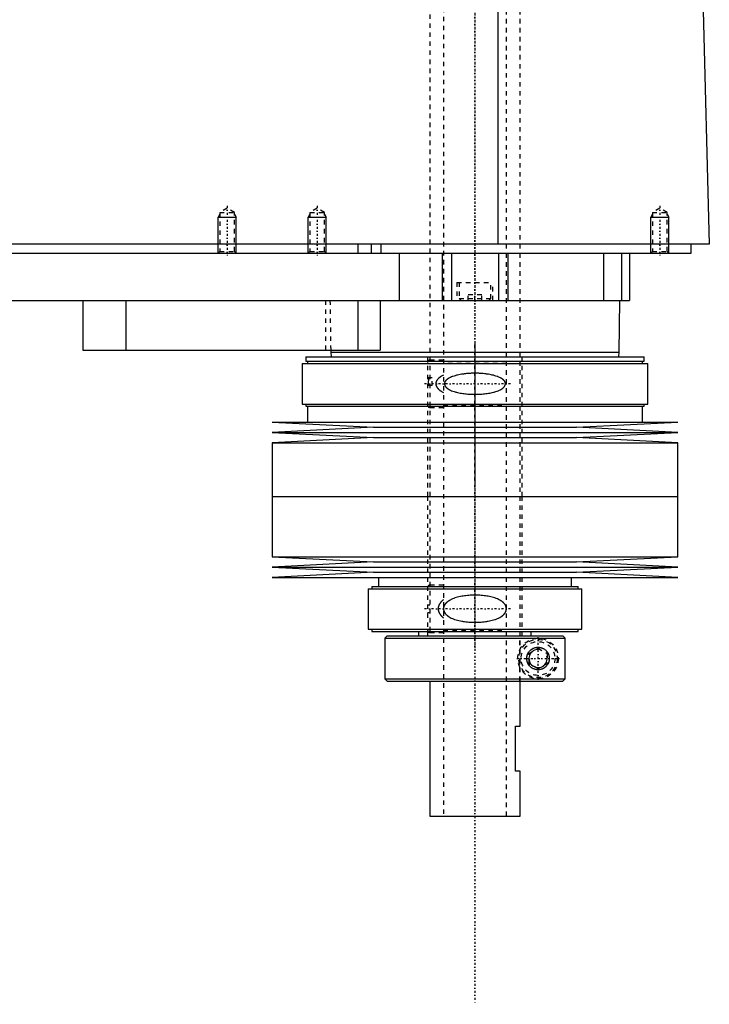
# Model space of a CAD drawing. Extents: x -174 to 702, y -319 to 827.
# Tile 7 of 9: x 549 to 702, y -92 to 126. Entities that reach past the tile are written whole.
import ezdxf

# ---------------------------------------------------------------- set-up
doc = ezdxf.new("R2010")
doc.units = 0
doc.linetypes.add('CENTER', pattern=[1.5, 0.45, -0.5, 0.05, -0.5])
doc.linetypes.add('DASHED', pattern=[2, 1, -1])
for name, color, linetype in [('AM_0', 7, 'CONTINUOUS'), ('AM_10', 7, 'CONTINUOUS'), ('AM_3', 7, 'DASHED'), ('AM_7', 7, 'CENTER')]:
    doc.layers.add(name, color=color, linetype=linetype)

msp = doc.modelspace()

# ---------------------------------------------------------------- linework, layer by layer
at = {"layer": 'AM_0', "color": 7, "linetype": 'CONTINUOUS'}
for p, q in [((655.15, 76.5), (655.15, 137.05)), ((700.5, 133.35), (702, 76.5)), ((702, 76.5), (300.5, 76.5)), ((344, 74.5), (698, 74.5)), ((624, 76.5), (624, 74.5)), ((627, 76.5), (627, 74.5)), ((629.15, 76.5), (629.15, 74.5)), ((633.21, 74.5), (633.21, 64)), ((642.7, 74.5), (642.7, 64)), ((644.81, 74.5), (644.81, 64)), ((655.19, 74.5), (655.19, 64)), ((657.3, 74.5), (657.3, 64)), ((678.5, 74.5), (678.5, 64)), ((682.5, 74.5), (682.5, 64)), ((684.3, 74.5), (684.3, 64)), ((698, 74.5), (698, 76.5)), ((488, 64), (684.3, 64)), ((563, 64), (563, 53)), ((572.56, 64), (572.56, 53)), ((624, 64), (624, 53)), ((629, 64), (629, 53)), ((682, 52.5), (682.17, 64)), ((563, 53), (629, 53)), ((617.99, 53), (618, 52.5)), ((618, 52.5), (618.1, 51.5)), ((618, 52.5), (682, 52.5)), ((681.9, 51.5), (682, 52.5)), ((612.48, 51.5), (612.48, 50.5)), ((612.48, 51.5), (687.52, 51.5)), ((612.48, 50.5), (687.52, 50.5)), ((612.83, 50.5), (612.83, 50)), ((687.17, 50), (687.17, 50.5)), ((687.52, 50.5), (687.52, 51.5)), ((611.67, 50), (611.67, 41)), ((611.67, 50), (688.33, 50)), ((688.33, 41), (688.33, 50)), ((611.67, 41), (688.33, 41)), ((612.48, 41), (612.48, 40.5)), ((612.48, 40.5), (687.52, 40.5)), ((612.83, 40.5), (612.83, 37)), ((687.17, 37), (687.17, 40.5)), ((687.52, 40.5), (687.52, 41)), ((605, 37), (627.5, 35.85)), ((605, 37), (695, 37)), ((627.5, 35.85), (605, 34.7)), ((627.5, 35.85), (672.5, 35.85)), ((672.5, 35.85), (695, 37)), ((695, 34.7), (672.5, 35.85)), ((605, 34.7), (627.5, 33.55)), ((605, 34.7), (695, 34.7)), ((627.5, 33.55), (605, 32.4)), ((627.5, 33.55), (672.5, 33.55)), ((672.5, 33.55), (695, 34.7)), ((695, 32.4), (672.5, 33.55)), ((605, 32.4), (605, 20.5)), ((605, 32.4), (695, 32.4)), ((695, 20.5), (695, 32.4)), ((605, 20.5), (695, 20.5)), ((605, 20.5), (605, 7.1)), ((605, 20.5), (695, 20.5)), ((695, 7.1), (695, 20.5)), ((605, 7.1), (627.5, 5.95)), ((605, 7.1), (695, 7.1)), ((672.5, 5.95), (695, 7.1)), ((627.5, 5.95), (605, 4.8)), ((605, 4.8), (627.5, 3.65)), ((605, 4.8), (695, 4.8)), ((627.5, 5.95), (672.5, 5.95)), ((695, 4.8), (672.5, 5.95)), ((672.5, 3.65), (695, 4.8)), ((627.5, 3.65), (605, 2.5)), ((605, 2.5), (695, 2.5)), ((627.5, 3.65), (672.5, 3.65)), ((628.6, 2.5), (628.6, 0.5)), ((671.4, 0.5), (671.4, 2.5)), ((695, 2.5), (672.5, 3.65)), ((626.3, 0), (626.3, -9)), ((626.3, 0), (673.7, 0)), ((627.1, 0.5), (627.1, 0)), ((627.1, 0.5), (672.9, 0.5)), ((672.9, 0), (672.9, 0.5)), ((673.7, -9), (673.7, 0)), ((626.3, -9), (673.7, -9)), ((627.1, -9), (627.1, -9.5)), ((627.1, -9.5), (672.9, -9.5)), ((630.5, -10.5), (630, -11)), ((630.5, -10.5), (669.49, -10.5)), ((637.5, -9.5), (637.5, -10.5)), ((662.5, -10.5), (662.5, -9.5)), ((669.99, -11), (669.49, -10.5)), ((672.9, -9.5), (672.9, -9)), ((630, -11), (630, -20)), ((630, -11), (669.99, -11)), ((669.99, -20), (669.99, -11)), ((630, -20), (630.5, -20.5)), ((630, -20), (669.99, -20)), ((630.5, -20.5), (669.49, -20.5)), ((640, -20.5), (640, -50.5)), ((660, -30.5), (660, -20.5)), ((669.49, -20.5), (669.99, -20)), ((659, -40.5), (659, -30.5)), ((659, -30.5), (660, -30.5)), ((660, -40.5), (659, -40.5)), ((660, -50.5), (660, -40.5)), ((640, -50.5), (660, -50.5))]:
    msp.add_line(p, q, dxfattribs=at)
msp.add_polyline3d([(661.5, -15.5, 0), (661.5, -15.49, 0), (661.5, -15.46, 0), (661.5, -15.43, 0), (661.5, -15.41, 0), (661.5, -15.4, 0), (661.5, -15.37, 0), (661.5, -15.34, 0), (661.51, -15.31, 0), (661.51, -15.28, 0), (661.51, -15.26, 0), (661.51, -15.24, 0), (661.52, -15.23, 0), (661.52, -15.2, 0), (661.52, -15.17, 0), (661.53, -15.14, 0), (661.53, -15.11, 0), (661.54, -15.08, 0), (661.54, -15.07, 0), (661.54, -15.05, 0), (661.55, -15.02, 0), (661.55, -15, 0), (661.55, -14.98, 0), (661.56, -14.97, 0), (661.56, -14.94, 0), (661.57, -14.91, 0), (661.57, -14.9, 0), (661.58, -14.88, 0), (661.59, -14.85, 0), (661.59, -14.82, 0), (661.6, -14.8, 0), (661.61, -14.77, 0), (661.62, -14.74, 0), (661.62, -14.73, 0), (661.63, -14.71, 0), (661.64, -14.68, 0), (661.65, -14.66, 0), (661.66, -14.63, 0), (661.67, -14.6, 0), (661.68, -14.58, 0), (661.68, -14.56, 0), (661.69, -14.55, 0), (661.7, -14.52, 0), (661.71, -14.49, 0), (661.72, -14.47, 0), (661.73, -14.44, 0), (661.75, -14.42, 0), (661.75, -14.4, 0), (661.76, -14.39, 0), (661.77, -14.37, 0), (661.79, -14.34, 0), (661.8, -14.31, 0), (661.81, -14.29, 0), (661.83, -14.27, 0), (661.83, -14.25, 0), (661.84, -14.24, 0), (661.85, -14.22, 0), (661.87, -14.19, 0), (661.88, -14.17, 0), (661.9, -14.15, 0), (661.91, -14.12, 0), (661.92, -14.11, 0), (661.93, -14.1, 0), (661.94, -14.08, 0), (661.96, -14.05, 0), (661.97, -14.04, 0), (662.02, -13.98, 0), (662.12, -13.86, 0), (662.22, -13.75, 0), (662.33, -13.64, 0), (662.44, -13.54, 0), (662.56, -13.45, 0), (662.62, -13.41, 0), (662.69, -13.37, 0), (662.81, -13.3, 0), (662.94, -13.23, 0), (663.01, -13.21, 0), (663.07, -13.18, 0), (663.21, -13.13, 0), (663.34, -13.09, 0), (663.41, -13.07, 0), (663.47, -13.06, 0), (663.6, -13.03, 0), (663.73, -13.01, 0), (663.86, -13, 0), (663.98, -13, 0), (664.11, -13, 0), (664.17, -13.01, 0), (664.23, -13.01, 0), (664.35, -13.03, 0), (664.48, -13.05, 0), (664.6, -13.07, 0), (664.72, -13.11, 0), (664.84, -13.15, 0), (664.9, -13.17, 0), (664.96, -13.19, 0), (665.08, -13.24, 0), (665.19, -13.3, 0), (665.3, -13.37, 0), (665.41, -13.44, 0), (665.51, -13.51, 0), (665.56, -13.55, 0), (665.61, -13.59, 0), (665.71, -13.68, 0), (665.8, -13.77, 0), (665.89, -13.86, 0), (665.97, -13.97, 0), (666.06, -14.08, 0), (666.1, -14.14, 0), (666.13, -14.2, 0), (666.21, -14.33, 0), (666.25, -14.41, 0), (666.26, -14.43, 0), (666.27, -14.45, 0), (666.28, -14.46, 0), (666.28, -14.48, 0), (666.29, -14.5, 0), (666.3, -14.52, 0), (666.31, -14.55, 0), (666.32, -14.57, 0), (666.33, -14.6, 0), (666.34, -14.61, 0), (666.34, -14.62, 0), (666.35, -14.65, 0), (666.36, -14.67, 0), (666.37, -14.7, 0), (666.38, -14.72, 0), (666.38, -14.75, 0), (666.39, -14.76, 0), (666.39, -14.77, 0), (666.4, -14.8, 0), (666.41, -14.82, 0), (666.41, -14.85, 0), (666.42, -14.88, 0), (666.43, -14.9, 0), (666.43, -14.92, 0), (666.43, -14.93, 0), (666.44, -14.96, 0), (666.45, -14.98, 0), (666.45, -15, 0), (666.45, -15.01, 0), (666.46, -15.04, 0), (666.46, -15.07, 0), (666.46, -15.08, 0), (666.47, -15.09, 0), (666.47, -15.12, 0), (666.48, -15.15, 0), (666.48, -15.18, 0), (666.48, -15.2, 0), (666.49, -15.23, 0), (666.49, -15.25, 0), (666.49, -15.26, 0), (666.49, -15.29, 0), (666.49, -15.32, 0), (666.5, -15.34, 0), (666.5, -15.37, 0), (666.5, -15.4, 0), (666.5, -15.41, 0), (666.5, -15.43, 0), (666.5, -15.46, 0), (666.5, -15.49, 0), (666.5, -15.5, 0), (666.5, -15.51, 0), (666.5, -15.54, 0), (666.5, -15.57, 0), (666.5, -15.59, 0), (666.5, -15.6, 0), (666.5, -15.63, 0), (666.5, -15.66, 0), (666.49, -15.68, 0), (666.49, -15.71, 0), (666.49, -15.74, 0), (666.49, -15.75, 0), (666.49, -15.77, 0), (666.48, -15.8, 0), (666.48, -15.82, 0), (666.48, -15.85, 0), (666.47, -15.88, 0), (666.47, -15.91, 0), (666.46, -15.92, 0), (666.46, -15.93, 0), (666.46, -15.96, 0), (666.45, -15.99, 0), (666.45, -16, 0), (666.45, -16.02, 0), (666.44, -16.04, 0), (666.43, -16.07, 0), (666.43, -16.08, 0), (666.43, -16.1, 0), (666.42, -16.12, 0), (666.41, -16.15, 0), (666.41, -16.18, 0), (666.4, -16.2, 0), (666.39, -16.23, 0), (666.39, -16.24, 0), (666.38, -16.25, 0), (666.38, -16.28, 0), (666.37, -16.3, 0), (666.36, -16.33, 0), (666.35, -16.35, 0), (666.34, -16.38, 0), (666.34, -16.39, 0), (666.33, -16.4, 0), (666.32, -16.43, 0), (666.31, -16.45, 0), (666.3, -16.48, 0), (666.29, -16.5, 0), (666.28, -16.52, 0), (666.28, -16.54, 0), (666.27, -16.55, 0), (666.26, -16.57, 0), (666.25, -16.59, 0), (666.21, -16.67, 0), (666.13, -16.8, 0), (666.1, -16.86, 0), (666.06, -16.92, 0), (665.97, -17.03, 0), (665.89, -17.14, 0), (665.8, -17.23, 0), (665.71, -17.32, 0), (665.61, -17.41, 0), (665.56, -17.45, 0), (665.51, -17.49, 0), (665.41, -17.56, 0), (665.3, -17.63, 0), (665.19, -17.7, 0), (665.08, -17.76, 0), (664.96, -17.81, 0), (664.9, -17.83, 0), (664.84, -17.85, 0), (664.72, -17.89, 0), (664.6, -17.93, 0), (664.48, -17.95, 0), (664.35, -17.97, 0), (664.23, -17.99, 0), (664.17, -17.99, 0), (664.11, -18, 0), (663.98, -18, 0), (663.86, -18, 0), (663.73, -17.99, 0), (663.6, -17.97, 0), (663.47, -17.94, 0), (663.41, -17.93, 0), (663.34, -17.91, 0), (663.21, -17.87, 0), (663.07, -17.82, 0), (663.01, -17.79, 0), (662.94, -17.77, 0), (662.81, -17.7, 0), (662.69, -17.63, 0), (662.62, -17.59, 0), (662.56, -17.55, 0), (662.44, -17.46, 0), (662.33, -17.36, 0), (662.22, -17.25, 0), (662.12, -17.14, 0), (662.02, -17.02, 0), (661.97, -16.96, 0), (661.96, -16.95, 0), (661.94, -16.92, 0), (661.93, -16.9, 0), (661.92, -16.89, 0), (661.91, -16.88, 0), (661.9, -16.85, 0), (661.88, -16.83, 0), (661.87, -16.81, 0), (661.85, -16.78, 0), (661.84, -16.76, 0), (661.83, -16.75, 0), (661.83, -16.73, 0), (661.81, -16.71, 0), (661.8, -16.69, 0), (661.79, -16.66, 0), (661.77, -16.63, 0), (661.76, -16.61, 0), (661.75, -16.6, 0), (661.75, -16.58, 0), (661.73, -16.56, 0), (661.72, -16.53, 0), (661.71, -16.51, 0), (661.7, -16.48, 0), (661.69, -16.45, 0), (661.68, -16.44, 0), (661.68, -16.42, 0), (661.67, -16.4, 0), (661.66, -16.37, 0), (661.65, -16.34, 0), (661.64, -16.32, 0), (661.63, -16.29, 0), (661.62, -16.27, 0), (661.62, -16.26, 0), (661.61, -16.23, 0), (661.6, -16.2, 0), (661.59, -16.18, 0), (661.59, -16.15, 0), (661.58, -16.12, 0), (661.57, -16.1, 0), (661.57, -16.09, 0), (661.56, -16.06, 0), (661.56, -16.03, 0), (661.55, -16.02, 0), (661.55, -16, 0), (661.55, -15.98, 0), (661.54, -15.95, 0), (661.54, -15.93, 0), (661.54, -15.92, 0), (661.53, -15.89, 0), (661.53, -15.86, 0), (661.52, -15.83, 0), (661.52, -15.8, 0), (661.52, -15.77, 0), (661.51, -15.76, 0), (661.51, -15.74, 0), (661.51, -15.72, 0), (661.51, -15.69, 0), (661.5, -15.66, 0), (661.5, -15.63, 0), (661.5, -15.6, 0), (661.5, -15.59, 0), (661.5, -15.57, 0), (661.5, -15.54, 0), (661.5, -15.51, 0), (661.5, -15.5, 0)], dxfattribs=at)
at = {"layer": 'AM_10', "color": 7, "linetype": 'CONTINUOUS'}
for p, q in [((593.38, 83.16), (593, 82.5)), ((596.62, 83.16), (597, 82.5)), ((613.38, 83.16), (613, 82.5)), ((616.62, 83.16), (617, 82.5)), ((689.38, 83.16), (689, 82.5)), ((692.62, 83.16), (693, 82.5)), ((593, 74.5), (593, 82.5)), ((593, 82.5), (597, 82.5)), ((597, 74.5), (597, 82.5)), ((613, 74.5), (613, 82.5)), ((613, 82.5), (617, 82.5)), ((617, 74.5), (617, 82.5)), ((689, 74.5), (689, 82.5)), ((689, 82.5), (693, 82.5)), ((693, 74.5), (693, 82.5))]:
    msp.add_line(p, q, dxfattribs=at)
msp.add_arc((664, -15.5), 2.01, 75, 15, dxfattribs=at)
at = {"layer": 'AM_3', "color": 6, "linetype": 'DASHED'}
for p, q in [((643, 479), (643, -50.5)), ((657, -50.5), (657, 479)), ((640, 463.5), (640, -10.5)), ((660, -20.5), (660, 463.5)), ((595, 84.5), (593.38, 83.56)), ((593.38, 83.56), (593.38, 74.88)), ((593.38, 83.56), (596.62, 83.56)), ((596.62, 83.56), (595, 84.5)), ((596.62, 74.88), (596.62, 83.56)), ((615, 84.5), (613.38, 83.56)), ((613.38, 83.56), (613.38, 74.88)), ((613.38, 83.56), (616.62, 83.56)), ((616.62, 83.56), (615, 84.5)), ((616.62, 74.88), (616.62, 83.56)), ((691, 84.5), (689.38, 83.56)), ((689.38, 83.56), (689.38, 74.88)), ((689.38, 83.56), (692.62, 83.56)), ((692.62, 83.56), (691, 84.5)), ((692.62, 74.88), (692.62, 83.56)), ((593.38, 74.88), (593, 74.5)), ((593.38, 74.88), (596.62, 74.88)), ((597, 74.5), (596.62, 74.88)), ((613.38, 74.88), (613, 74.5)), ((613.38, 74.88), (616.62, 74.88)), ((617, 74.5), (616.62, 74.88)), ((678.5, 74.5), (678.5, 64)), ((689.38, 74.88), (689, 74.5)), ((689.38, 74.88), (692.62, 74.88)), ((693, 74.5), (692.62, 74.88)), ((646, 68), (646, 64)), ((646, 68), (654, 68)), ((646.5, 68), (646.5, 64.4)), ((653.5, 64.4), (653.5, 68)), ((654, 64), (654, 68)), ((616.85, 64), (616.85, 53)), ((617.83, 64), (617.99, 53)), ((646.5, 64.4), (646.9, 64)), ((646.5, 64.4), (653.5, 64.4)), ((648.5, 64), (648.5, 65.25)), ((651.5, 65.25), (648.5, 65.25)), ((650, 64), (650, 65.25)), ((651.5, 64), (651.5, 65.25)), ((653.1, 64), (653.5, 64.4)), ((639.5, 51.5), (639.5, 20.5)), ((643, 50.75), (640, 50.75)), ((657, 50.35), (643, 50.35)), ((660.5, 20.5), (660.5, 51.5)), ((639.5, 46.9), (640.5, 46.9)), ((640.5, 46.84), (640, 46.84)), ((640.5, 45.1), (640.5, 46.9)), ((640.5, 45.1), (639.5, 45.1)), ((640, 40.25), (643, 40.25)), ((643, 40.65), (657, 40.65)), ((639.5, 20.5), (639.5, -10.5)), ((660.5, -10.5), (660.5, 20.5)), ((643, 0.8), (640, 0.8)), ((657, 0.4), (643, 0.4)), ((639.5, -3.55), (640, -3.55)), ((640, -5.35), (639.5, -5.35)), ((640, -9.7), (643, -9.7)), ((643, -9.3), (657, -9.3)), ((659.97, -20.5), (659.97, -10.5)), ((669.86, -10.87), (669.99, -11)), ((662, -14.35), (664, -13.19)), ((662, -16.65), (662, -14.35)), ((664, -13.19), (666, -14.35)), ((666, -14.35), (666, -16.65)), ((664, -17.81), (662, -16.65)), ((666, -16.65), (664, -17.81)), ((669.61, -20.38), (669.49, -20.5)), ((669.99, -20), (669.73, -20.25))]:
    msp.add_line(p, q, dxfattribs=at)
for points in [[(640, 46.84, 0), (640, 46.84, 0), (640, 46.84, 0), (639.99, 46.84, 0), (639.99, 46.84, 0), (639.99, 46.84, 0), (639.99, 46.84, 0), (639.98, 46.84, 0), (639.98, 46.84, 0), (639.98, 46.84, 0), (639.98, 46.84, 0), (639.97, 46.84, 0), (639.97, 46.84, 0), (639.97, 46.84, 0), (639.97, 46.84, 0), (639.96, 46.84, 0), (639.96, 46.84, 0), (639.96, 46.84, 0), (639.96, 46.84, 0), (639.96, 46.84, 0), (639.95, 46.84, 0), (639.95, 46.83, 0), (639.95, 46.83, 0), (639.95, 46.83, 0), (639.95, 46.83, 0), (639.94, 46.83, 0), (639.94, 46.83, 0), (639.94, 46.83, 0), (639.94, 46.83, 0), (639.93, 46.83, 0), (639.93, 46.83, 0), (639.93, 46.82, 0), (639.93, 46.82, 0), (639.93, 46.82, 0), (639.93, 46.82, 0), (639.92, 46.82, 0), (639.92, 46.82, 0), (639.92, 46.82, 0), (639.92, 46.82, 0), (639.91, 46.81, 0), (639.91, 46.81, 0), (639.91, 46.81, 0), (639.91, 46.81, 0), (639.91, 46.81, 0), (639.9, 46.81, 0), (639.9, 46.81, 0), (639.9, 46.8, 0), (639.9, 46.8, 0), (639.9, 46.8, 0), (639.9, 46.8, 0), (639.89, 46.8, 0), (639.89, 46.79, 0), (639.87, 46.78, 0), (639.87, 46.77, 0), (639.86, 46.77, 0), (639.85, 46.75, 0), (639.84, 46.74, 0), (639.83, 46.72, 0), (639.82, 46.71, 0), (639.81, 46.7, 0), (639.81, 46.69, 0), (639.8, 46.68, 0), (639.8, 46.66, 0), (639.79, 46.65, 0), (639.78, 46.64, 0), (639.78, 46.63, 0), (639.77, 46.62, 0), (639.77, 46.6, 0), (639.76, 46.59, 0), (639.76, 46.58, 0), (639.76, 46.57, 0), (639.75, 46.55, 0), (639.73, 46.5, 0), (639.71, 46.4, 0), (639.68, 46.3, 0), (639.67, 46.19, 0), (639.65, 46.09, 0), (639.65, 46.03, 0), (639.64, 45.98, 0), (639.63, 45.87, 0), (639.63, 45.77, 0), (639.62, 45.66, 0), (639.62, 45.56, 0), (639.62, 45.46, 0), (639.62, 45.41, 0), (639.62, 45.36, 0), (639.63, 45.26, 0), (639.63, 45.15, 0), (639.63, 45.1, 0)], [(643, 47.4, 0), (642.86, 47.33, 0), (642.6, 47.19, 0), (642.34, 47.03, 0), (642.22, 46.94, 0), (642.2, 46.93, 0), (642.16, 46.9, 0), (642.12, 46.87, 0), (642.1, 46.85, 0), (642.08, 46.84, 0), (642.04, 46.81, 0), (642.01, 46.77, 0), (641.97, 46.74, 0), (641.93, 46.71, 0), (641.9, 46.68, 0), (641.88, 46.66, 0), (641.86, 46.64, 0), (641.83, 46.61, 0), (641.8, 46.58, 0), (641.76, 46.54, 0), (641.73, 46.51, 0), (641.7, 46.47, 0), (641.68, 46.45, 0), (641.67, 46.43, 0), (641.64, 46.4, 0), (641.61, 46.36, 0), (641.58, 46.32, 0), (641.55, 46.27, 0), (641.53, 46.23, 0), (641.51, 46.21, 0), (641.5, 46.19, 0), (641.47, 46.14, 0), (641.45, 46.1, 0), (641.43, 46.05, 0), (641.41, 46.01, 0), (641.39, 45.96, 0), (641.38, 45.94, 0), (641.37, 45.91, 0), (641.36, 45.86, 0), (641.34, 45.82, 0), (641.33, 45.77, 0), (641.32, 45.72, 0), (641.31, 45.67, 0), (641.31, 45.65, 0), (641.31, 45.62, 0), (641.3, 45.57, 0), (641.3, 45.52, 0), (641.3, 45.5, 0), (641.3, 45.48, 0), (641.3, 45.43, 0), (641.31, 45.38, 0), (641.31, 45.35, 0), (641.31, 45.33, 0), (641.32, 45.28, 0), (641.33, 45.23, 0), (641.34, 45.18, 0), (641.36, 45.14, 0), (641.37, 45.09, 0), (641.38, 45.06, 0), (641.39, 45.04, 0), (641.41, 44.99, 0), (641.43, 44.95, 0), (641.45, 44.9, 0), (641.47, 44.86, 0), (641.5, 44.81, 0), (641.51, 44.79, 0), (641.53, 44.77, 0), (641.55, 44.73, 0), (641.58, 44.68, 0), (641.61, 44.64, 0), (641.64, 44.6, 0), (641.67, 44.57, 0), (641.68, 44.55, 0), (641.7, 44.53, 0), (641.73, 44.49, 0), (641.76, 44.46, 0), (641.8, 44.42, 0), (641.83, 44.39, 0), (641.86, 44.36, 0), (641.88, 44.34, 0), (641.9, 44.32, 0), (641.93, 44.29, 0), (641.97, 44.26, 0), (642.01, 44.23, 0), (642.04, 44.19, 0), (642.08, 44.16, 0), (642.1, 44.15, 0), (642.12, 44.13, 0), (642.16, 44.1, 0), (642.2, 44.07, 0), (642.22, 44.06, 0), (642.24, 44.04, 0), (642.28, 44.02, 0), (642.32, 43.99, 0), (642.34, 43.97, 0), (642.36, 43.96, 0), (642.4, 43.93, 0), (642.44, 43.91, 0), (642.6, 43.81, 0), (642.86, 43.67, 0), (643, 43.6, 0)], [(650, 47.84, 0), (649.86, 47.84, 0), (649.58, 47.83, 0), (649.3, 47.83, 0), (649.16, 47.82, 0), (649.02, 47.81, 0), (648.73, 47.8, 0), (648.44, 47.78, 0), (648.16, 47.75, 0), (647.87, 47.73, 0), (647.58, 47.69, 0), (647.43, 47.67, 0), (647.29, 47.65, 0), (647, 47.61, 0), (646.72, 47.56, 0), (646.44, 47.51, 0), (646.16, 47.44, 0), (645.88, 47.38, 0), (645.75, 47.34, 0), (645.61, 47.3, 0), (645.35, 47.22, 0), (645.09, 47.14, 0), (644.96, 47.09, 0), (644.83, 47.04, 0), (644.59, 46.93, 0), (644.35, 46.81, 0), (644.23, 46.75, 0), (644.21, 46.74, 0), (644.17, 46.71, 0), (644.13, 46.69, 0), (644.12, 46.68, 0), (644.1, 46.67, 0), (644.06, 46.64, 0), (644.02, 46.62, 0), (643.99, 46.59, 0), (643.95, 46.57, 0), (643.91, 46.54, 0), (643.89, 46.53, 0), (643.88, 46.52, 0), (643.84, 46.49, 0), (643.81, 46.46, 0), (643.77, 46.43, 0), (643.74, 46.4, 0), (643.7, 46.37, 0), (643.68, 46.36, 0), (643.67, 46.34, 0), (643.63, 46.31, 0), (643.6, 46.27, 0), (643.57, 46.24, 0), (643.54, 46.2, 0), (643.51, 46.16, 0), (643.49, 46.15, 0), (643.48, 46.13, 0), (643.45, 46.09, 0), (643.42, 46.05, 0), (643.4, 46.01, 0), (643.37, 45.97, 0), (643.35, 45.92, 0), (643.34, 45.9, 0), (643.33, 45.88, 0), (643.31, 45.84, 0), (643.3, 45.79, 0), (643.28, 45.75, 0), (643.27, 45.7, 0), (643.26, 45.66, 0), (643.26, 45.64, 0), (643.25, 45.61, 0), (643.25, 45.57, 0), (643.25, 45.52, 0), (643.25, 45.5, 0), (643.25, 45.48, 0), (643.25, 45.43, 0), (643.25, 45.39, 0), (643.26, 45.36, 0), (643.26, 45.34, 0), (643.27, 45.3, 0), (643.28, 45.25, 0), (643.3, 45.21, 0), (643.31, 45.16, 0), (643.33, 45.12, 0), (643.34, 45.1, 0), (643.35, 45.08, 0), (643.37, 45.03, 0), (643.4, 44.99, 0), (643.42, 44.95, 0), (643.45, 44.91, 0), (643.48, 44.87, 0), (643.49, 44.85, 0), (643.51, 44.84, 0), (643.54, 44.8, 0), (643.57, 44.76, 0), (643.6, 44.73, 0), (643.63, 44.69, 0), (643.67, 44.66, 0), (643.68, 44.64, 0), (643.7, 44.63, 0), (643.74, 44.6, 0), (643.77, 44.57, 0), (643.81, 44.54, 0), (643.84, 44.51, 0), (643.88, 44.48, 0), (643.89, 44.47, 0), (643.91, 44.46, 0), (643.95, 44.43, 0), (643.99, 44.41, 0), (644.02, 44.38, 0), (644.06, 44.36, 0), (644.1, 44.33, 0), (644.12, 44.32, 0), (644.13, 44.31, 0), (644.17, 44.29, 0), (644.21, 44.26, 0), (644.23, 44.25, 0), (644.35, 44.19, 0), (644.59, 44.07, 0), (644.83, 43.96, 0), (645.09, 43.86, 0), (645.35, 43.78, 0), (645.61, 43.7, 0), (645.75, 43.66, 0), (645.88, 43.62, 0), (646.16, 43.56, 0), (646.44, 43.49, 0), (646.72, 43.44, 0), (647, 43.39, 0), (647.29, 43.35, 0), (647.43, 43.33, 0), (647.58, 43.31, 0), (647.87, 43.27, 0), (648.16, 43.25, 0), (648.44, 43.22, 0), (648.73, 43.2, 0), (649.02, 43.19, 0), (649.16, 43.18, 0), (649.3, 43.17, 0), (649.58, 43.17, 0), (649.86, 43.16, 0), (650, 43.16, 0), (650.14, 43.16, 0), (650.42, 43.17, 0), (650.7, 43.17, 0), (650.84, 43.18, 0), (650.98, 43.19, 0), (651.27, 43.2, 0), (651.56, 43.22, 0), (651.84, 43.25, 0), (652.13, 43.27, 0), (652.42, 43.31, 0), (652.57, 43.33, 0), (652.71, 43.35, 0), (653, 43.39, 0), (653.28, 43.44, 0), (653.56, 43.49, 0), (653.84, 43.56, 0), (654.12, 43.62, 0), (654.25, 43.66, 0), (654.39, 43.7, 0), (654.65, 43.78, 0), (654.91, 43.86, 0), (655.17, 43.96, 0), (655.41, 44.07, 0), (655.65, 44.19, 0), (655.77, 44.25, 0), (655.79, 44.26, 0), (655.83, 44.29, 0), (655.87, 44.31, 0), (655.88, 44.32, 0), (655.9, 44.33, 0), (655.94, 44.36, 0), (655.98, 44.38, 0), (656.01, 44.41, 0), (656.05, 44.43, 0), (656.09, 44.46, 0), (656.11, 44.47, 0), (656.12, 44.48, 0), (656.16, 44.51, 0), (656.19, 44.54, 0), (656.23, 44.57, 0), (656.26, 44.6, 0), (656.3, 44.63, 0), (656.32, 44.64, 0), (656.33, 44.66, 0), (656.37, 44.69, 0), (656.4, 44.73, 0), (656.43, 44.76, 0), (656.46, 44.8, 0), (656.49, 44.84, 0), (656.51, 44.85, 0), (656.52, 44.87, 0), (656.55, 44.91, 0), (656.58, 44.95, 0), (656.6, 44.99, 0), (656.63, 45.03, 0), (656.65, 45.08, 0), (656.66, 45.1, 0), (656.67, 45.12, 0), (656.69, 45.16, 0), (656.7, 45.21, 0), (656.72, 45.25, 0), (656.73, 45.3, 0), (656.74, 45.34, 0), (656.74, 45.36, 0), (656.75, 45.39, 0), (656.75, 45.43, 0), (656.75, 45.48, 0), (656.75, 45.5, 0), (656.75, 45.52, 0), (656.75, 45.57, 0), (656.75, 45.61, 0), (656.74, 45.64, 0), (656.74, 45.66, 0), (656.73, 45.7, 0), (656.72, 45.75, 0), (656.7, 45.79, 0), (656.69, 45.84, 0), (656.67, 45.88, 0), (656.66, 45.9, 0), (656.65, 45.92, 0), (656.63, 45.97, 0), (656.6, 46.01, 0), (656.58, 46.05, 0), (656.55, 46.09, 0), (656.52, 46.13, 0), (656.51, 46.15, 0), (656.49, 46.16, 0), (656.46, 46.2, 0), (656.43, 46.24, 0), (656.4, 46.27, 0), (656.37, 46.31, 0), (656.33, 46.34, 0), (656.32, 46.36, 0), (656.3, 46.37, 0), (656.26, 46.4, 0), (656.23, 46.43, 0), (656.19, 46.46, 0), (656.16, 46.49, 0), (656.12, 46.52, 0), (656.11, 46.53, 0), (656.09, 46.54, 0), (656.05, 46.57, 0), (656.01, 46.59, 0), (655.98, 46.62, 0), (655.94, 46.64, 0), (655.9, 46.67, 0), (655.88, 46.68, 0), (655.87, 46.69, 0), (655.83, 46.71, 0), (655.79, 46.74, 0), (655.77, 46.75, 0), (655.65, 46.81, 0), (655.41, 46.93, 0), (655.17, 47.04, 0), (655.04, 47.09, 0), (654.91, 47.14, 0), (654.65, 47.22, 0), (654.39, 47.3, 0), (654.25, 47.34, 0), (654.12, 47.38, 0), (653.84, 47.44, 0), (653.56, 47.51, 0), (653.28, 47.56, 0), (653, 47.61, 0), (652.71, 47.65, 0), (652.57, 47.67, 0), (652.42, 47.69, 0), (652.13, 47.73, 0), (651.84, 47.75, 0), (651.56, 47.78, 0), (651.27, 47.8, 0), (650.98, 47.81, 0), (650.84, 47.82, 0), (650.7, 47.83, 0), (650.42, 47.83, 0), (650.14, 47.84, 0), (650, 47.84, 0)], [(650, -1.44, 0), (649.85, -1.44, 0), (649.55, -1.44, 0), (649.24, -1.45, 0), (649.09, -1.46, 0), (648.93, -1.47, 0), (648.62, -1.49, 0), (648.31, -1.51, 0), (647.99, -1.55, 0), (647.68, -1.59, 0), (647.37, -1.63, 0), (647.22, -1.66, 0), (647.06, -1.68, 0), (646.76, -1.74, 0), (646.45, -1.81, 0), (646.15, -1.88, 0), (645.86, -1.96, 0), (645.57, -2.05, 0), (645.43, -2.1, 0), (645.29, -2.15, 0), (645.02, -2.26, 0), (644.75, -2.38, 0), (644.62, -2.45, 0), (644.49, -2.52, 0), (644.25, -2.66, 0), (644.11, -2.76, 0), (644.07, -2.78, 0), (644.03, -2.81, 0), (644.01, -2.82, 0), (643.99, -2.84, 0), (643.95, -2.87, 0), (643.91, -2.9, 0), (643.9, -2.91, 0), (643.88, -2.93, 0), (643.84, -2.96, 0), (643.8, -2.99, 0), (643.78, -3, 0), (643.77, -3.02, 0), (643.73, -3.05, 0), (643.69, -3.09, 0), (643.66, -3.12, 0), (643.62, -3.15, 0), (643.59, -3.19, 0), (643.57, -3.21, 0), (643.56, -3.23, 0), (643.52, -3.26, 0), (643.49, -3.3, 0), (643.46, -3.34, 0), (643.42, -3.38, 0), (643.39, -3.42, 0), (643.38, -3.44, 0), (643.36, -3.46, 0), (643.33, -3.51, 0), (643.3, -3.55, 0), (643.28, -3.59, 0), (643.25, -3.64, 0), (643.22, -3.69, 0), (643.21, -3.71, 0), (643.2, -3.73, 0), (643.18, -3.78, 0), (643.16, -3.83, 0), (643.14, -3.88, 0), (643.12, -3.92, 0), (643.1, -3.97, 0), (643.09, -4, 0), (643.09, -4.02, 0), (643.07, -4.07, 0), (643.06, -4.12, 0), (643.05, -4.17, 0), (643.04, -4.22, 0), (643.03, -4.27, 0), (643.03, -4.3, 0), (643.03, -4.32, 0), (643.03, -4.37, 0), (643.02, -4.43, 0), (643.02, -4.45, 0), (643.02, -4.47, 0), (643.03, -4.53, 0), (643.03, -4.58, 0), (643.03, -4.6, 0), (643.03, -4.63, 0), (643.04, -4.68, 0), (643.05, -4.73, 0), (643.06, -4.78, 0), (643.07, -4.83, 0), (643.09, -4.88, 0), (643.09, -4.9, 0), (643.1, -4.93, 0), (643.12, -4.98, 0), (643.14, -5.02, 0), (643.16, -5.07, 0), (643.18, -5.12, 0), (643.2, -5.17, 0), (643.21, -5.19, 0), (643.22, -5.21, 0), (643.25, -5.26, 0), (643.28, -5.31, 0), (643.3, -5.35, 0), (643.33, -5.39, 0), (643.36, -5.44, 0), (643.38, -5.46, 0), (643.39, -5.48, 0), (643.42, -5.52, 0), (643.46, -5.56, 0), (643.49, -5.6, 0), (643.52, -5.64, 0), (643.56, -5.67, 0), (643.57, -5.69, 0), (643.59, -5.71, 0), (643.62, -5.75, 0), (643.66, -5.78, 0), (643.69, -5.81, 0), (643.73, -5.85, 0), (643.77, -5.88, 0), (643.78, -5.9, 0), (643.8, -5.91, 0), (643.84, -5.94, 0), (643.88, -5.97, 0), (643.9, -5.99, 0), (643.91, -6, 0), (643.95, -6.03, 0), (643.99, -6.06, 0), (644.01, -6.08, 0), (644.03, -6.09, 0), (644.07, -6.12, 0), (644.11, -6.14, 0), (644.25, -6.24, 0), (644.49, -6.38, 0), (644.75, -6.52, 0), (645.02, -6.64, 0), (645.29, -6.75, 0), (645.43, -6.8, 0), (645.57, -6.85, 0), (645.86, -6.94, 0), (646.15, -7.02, 0), (646.45, -7.09, 0), (646.76, -7.16, 0), (647.06, -7.22, 0), (647.22, -7.24, 0), (647.37, -7.27, 0), (647.68, -7.31, 0), (647.99, -7.35, 0), (648.31, -7.39, 0), (648.62, -7.41, 0), (648.93, -7.43, 0), (649.09, -7.44, 0), (649.24, -7.45, 0), (649.55, -7.46, 0), (649.85, -7.46, 0), (650, -7.46, 0), (650.15, -7.46, 0), (650.45, -7.46, 0), (650.76, -7.45, 0), (650.91, -7.44, 0), (651.07, -7.43, 0), (651.38, -7.41, 0), (651.69, -7.39, 0), (652.01, -7.35, 0), (652.32, -7.31, 0), (652.63, -7.27, 0), (652.78, -7.24, 0), (652.94, -7.22, 0), (653.24, -7.16, 0), (653.55, -7.09, 0), (653.85, -7.02, 0), (654.14, -6.94, 0), (654.43, -6.85, 0), (654.57, -6.8, 0), (654.71, -6.75, 0), (654.98, -6.64, 0), (655.25, -6.52, 0), (655.51, -6.38, 0), (655.75, -6.24, 0), (655.89, -6.14, 0), (655.93, -6.12, 0), (655.97, -6.09, 0), (655.99, -6.08, 0), (656.01, -6.06, 0), (656.05, -6.03, 0), (656.09, -6, 0), (656.1, -5.99, 0), (656.12, -5.97, 0), (656.16, -5.94, 0), (656.2, -5.91, 0), (656.22, -5.9, 0), (656.23, -5.88, 0), (656.27, -5.85, 0), (656.31, -5.81, 0), (656.34, -5.78, 0), (656.38, -5.75, 0), (656.41, -5.71, 0), (656.43, -5.69, 0), (656.44, -5.67, 0), (656.48, -5.64, 0), (656.51, -5.6, 0), (656.54, -5.56, 0), (656.58, -5.52, 0), (656.61, -5.48, 0), (656.62, -5.46, 0), (656.64, -5.44, 0), (656.67, -5.39, 0), (656.7, -5.35, 0), (656.72, -5.31, 0), (656.75, -5.26, 0), (656.78, -5.21, 0), (656.79, -5.19, 0), (656.8, -5.17, 0), (656.82, -5.12, 0), (656.84, -5.07, 0), (656.86, -5.02, 0), (656.88, -4.98, 0), (656.9, -4.93, 0), (656.91, -4.9, 0), (656.91, -4.88, 0), (656.93, -4.83, 0), (656.94, -4.78, 0), (656.95, -4.73, 0), (656.96, -4.68, 0), (656.97, -4.63, 0), (656.97, -4.6, 0), (656.97, -4.58, 0), (656.97, -4.53, 0), (656.98, -4.47, 0), (656.98, -4.45, 0), (656.98, -4.43, 0), (656.97, -4.37, 0), (656.97, -4.32, 0), (656.97, -4.3, 0), (656.97, -4.27, 0), (656.96, -4.22, 0), (656.95, -4.17, 0), (656.94, -4.12, 0), (656.93, -4.07, 0), (656.91, -4.02, 0), (656.91, -4, 0), (656.9, -3.97, 0), (656.88, -3.92, 0), (656.86, -3.88, 0), (656.84, -3.83, 0), (656.82, -3.78, 0), (656.8, -3.73, 0), (656.79, -3.71, 0), (656.78, -3.69, 0), (656.75, -3.64, 0), (656.72, -3.59, 0), (656.7, -3.55, 0), (656.67, -3.51, 0), (656.64, -3.46, 0), (656.62, -3.44, 0), (656.61, -3.42, 0), (656.58, -3.38, 0), (656.54, -3.34, 0), (656.51, -3.3, 0), (656.48, -3.26, 0), (656.44, -3.23, 0), (656.43, -3.21, 0), (656.41, -3.19, 0), (656.38, -3.15, 0), (656.34, -3.12, 0), (656.31, -3.09, 0), (656.27, -3.05, 0), (656.23, -3.02, 0), (656.22, -3, 0), (656.2, -2.99, 0), (656.16, -2.96, 0), (656.12, -2.93, 0), (656.1, -2.91, 0), (656.09, -2.9, 0), (656.05, -2.87, 0), (656.01, -2.84, 0), (655.99, -2.82, 0), (655.97, -2.81, 0), (655.93, -2.78, 0), (655.89, -2.76, 0), (655.75, -2.66, 0), (655.51, -2.52, 0), (655.38, -2.45, 0), (655.25, -2.38, 0), (654.98, -2.26, 0), (654.71, -2.15, 0), (654.57, -2.1, 0), (654.43, -2.05, 0), (654.14, -1.96, 0), (653.85, -1.88, 0), (653.55, -1.81, 0), (653.24, -1.74, 0), (652.94, -1.68, 0), (652.78, -1.66, 0), (652.63, -1.63, 0), (652.32, -1.59, 0), (652.01, -1.55, 0), (651.69, -1.51, 0), (651.38, -1.49, 0), (651.07, -1.47, 0), (650.91, -1.46, 0), (650.76, -1.45, 0), (650.45, -1.44, 0), (650.15, -1.44, 0), (650, -1.44, 0)], [(643, -2.46, 0), (642.89, -2.54, 0), (642.77, -2.64, 0), (642.74, -2.67, 0), (642.71, -2.7, 0), (642.69, -2.72, 0), (642.67, -2.73, 0), (642.64, -2.76, 0), (642.61, -2.79, 0), (642.58, -2.82, 0), (642.55, -2.85, 0), (642.52, -2.89, 0), (642.5, -2.9, 0), (642.49, -2.92, 0), (642.46, -2.95, 0), (642.43, -2.98, 0), (642.42, -3, 0), (642.4, -3.02, 0), (642.38, -3.05, 0), (642.35, -3.08, 0), (642.34, -3.1, 0), (642.32, -3.12, 0), (642.3, -3.15, 0), (642.27, -3.19, 0), (642.25, -3.22, 0), (642.22, -3.25, 0), (642.2, -3.29, 0), (642.19, -3.31, 0), (642.18, -3.33, 0), (642.15, -3.36, 0), (642.13, -3.4, 0), (642.11, -3.44, 0), (642.09, -3.48, 0), (642.07, -3.52, 0), (642.06, -3.54, 0), (642.05, -3.56, 0), (642.03, -3.6, 0), (642.01, -3.64, 0), (641.99, -3.68, 0), (641.98, -3.72, 0), (641.96, -3.77, 0), (641.95, -3.79, 0), (641.94, -3.81, 0), (641.93, -3.85, 0), (641.92, -3.9, 0), (641.9, -3.94, 0), (641.89, -3.99, 0), (641.88, -4.03, 0), (641.88, -4.05, 0), (641.87, -4.08, 0), (641.87, -4.12, 0), (641.86, -4.16, 0), (641.85, -4.21, 0), (641.85, -4.25, 0), (641.84, -4.3, 0), (641.84, -4.32, 0), (641.84, -4.34, 0), (641.84, -4.39, 0), (641.84, -4.43, 0), (641.84, -4.45, 0), (641.84, -4.47, 0), (641.84, -4.51, 0), (641.84, -4.56, 0), (641.84, -4.58, 0), (641.84, -4.6, 0), (641.85, -4.65, 0), (641.85, -4.69, 0), (641.86, -4.74, 0), (641.87, -4.78, 0), (641.87, -4.82, 0), (641.88, -4.85, 0), (641.88, -4.87, 0), (641.89, -4.91, 0), (641.9, -4.96, 0), (641.92, -5, 0), (641.93, -5.05, 0), (641.94, -5.09, 0), (641.95, -5.11, 0), (641.96, -5.13, 0), (641.98, -5.18, 0), (641.99, -5.22, 0), (642.01, -5.26, 0), (642.03, -5.3, 0), (642.05, -5.34, 0), (642.06, -5.36, 0), (642.07, -5.38, 0), (642.09, -5.42, 0), (642.11, -5.46, 0), (642.13, -5.5, 0), (642.15, -5.54, 0), (642.18, -5.57, 0), (642.19, -5.59, 0), (642.2, -5.61, 0), (642.22, -5.65, 0), (642.25, -5.68, 0), (642.27, -5.71, 0), (642.3, -5.75, 0), (642.32, -5.78, 0), (642.34, -5.8, 0), (642.35, -5.82, 0), (642.38, -5.85, 0), (642.4, -5.88, 0), (642.42, -5.9, 0), (642.43, -5.92, 0), (642.46, -5.95, 0), (642.49, -5.98, 0), (642.5, -6, 0), (642.52, -6.01, 0), (642.55, -6.05, 0), (642.58, -6.08, 0), (642.61, -6.11, 0), (642.64, -6.14, 0), (642.67, -6.17, 0), (642.69, -6.18, 0), (642.71, -6.2, 0), (642.74, -6.23, 0), (642.77, -6.26, 0), (642.89, -6.36, 0), (643, -6.44, 0)]]:
    msp.add_polyline3d(points, dxfattribs=at)
for radius in [4.5, 4.25, 3.75, 2.5]:
    msp.add_circle((664, -15.5), radius, dxfattribs=at)
for centre, start, end in [((640, 50.25), 90, 180), ((640, 40.75), 180, 270), ((640, 0.3), 90, 180), ((640, -9.2), 180, 270)]:
    msp.add_arc(centre, 0.5, start, end, dxfattribs=at)
at = {"layer": 'AM_7', "color": 4, "linetype": 'CENTER'}
for p, q in [((650, 826.77), (650, -92.28)), ((650, 284.39), (650, 22.81)), ((595, 85), (595, 74)), ((615, 85), (615, 74)), ((691, 85), (691, 74)), ((650, 54.6), (650, -13.6)), ((650, 53.05), (650, 18.95)), ((657.88, 45.5), (638.62, 45.5)), ((657.88, -4.45), (638.62, -4.45)), ((664, -20.23), (664, -10.78)), ((659.27, -15.5), (668.73, -15.5))]:
    msp.add_line(p, q, dxfattribs=at)

doc.saveas('drawing.dxf')
